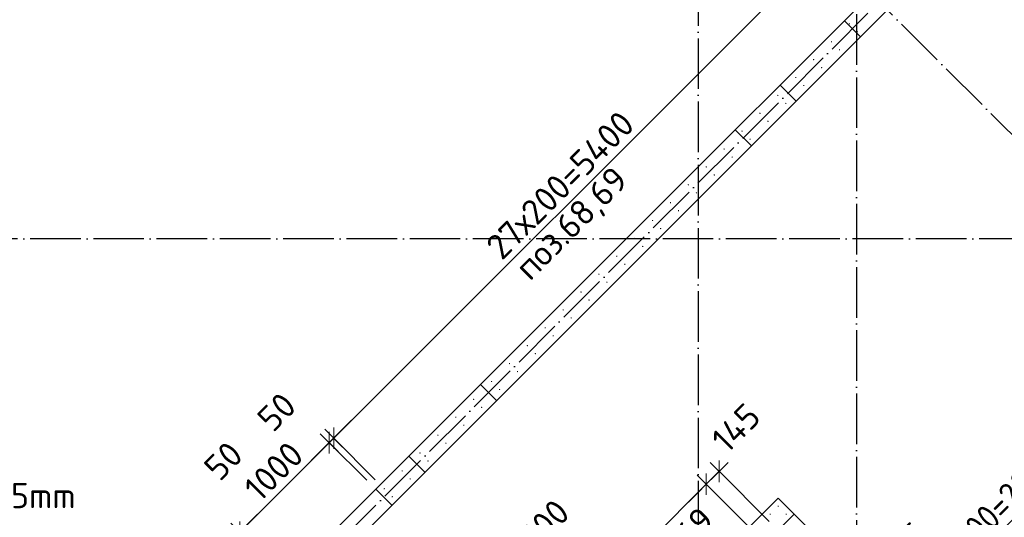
# Model space of a CAD drawing. Header units: millimetres. Extents: x 76517 to 124426, y -73423 to -21861.
# Tile 46 of 114: x 88535 to 96319, y -53704 to -49768. Entities that reach past the tile are written whole.
import ezdxf

# ---------------------------------------------------------------- set-up
doc = ezdxf.new("R2010")
doc.units = ezdxf.units.MM
doc.header["$PDMODE"] = 65
for name, pattern in [('______11', [500, 400, -50, 0, -50]), ('______2', [270, 200, -70]), ('______5', [1100, 800, -100, 100, -100])]:
    doc.linetypes.add(name, pattern=pattern)
for name, color, linetype, lineweight in [('Standard', 7, 'Continuous', 25), ('Арм.стержн. Выпуски', 180, 'Continuous', 35), ('Размерная линия_ общее_1', 7, 'Continuous', 13), ('Стена_ общее', 7, 'Continuous', 35)]:
    doc.layers.add(name, color=color, linetype=linetype, lineweight=lineweight)
doc.layers.add('Осевая линия_ общее', color=7, linetype='______5', lineweight=13, true_color=0xa0a0a0)
doc.styles.add('ISOCPEUR', font='ISOCPEUR')
doc.dimstyles.new('DIMSTYLE_10', dxfattribs={"dimtxt": 200, "dimasz": 200, "dimexe": 0, "dimexo": 0, "dimgap": 100, "dimtad": 2, "dimdec": 0, "dimrnd": 5, "dimzin": 12, "dimdsep": 46, "dimtxsty": 'ISOCPEUR', "dimblk1": 'ALL_ML_STRICH', "dimblk2": 'ALL_ML_STRICH', "dimsah": 1, "dimcen": 0, "dimclrd": 7, "dimclre": 256, "dimclrt": 7, "dimadec": 0, "dimazin": 0, "dimtfac": 1, "dimtdec": 0, "dimtix": 1, "dimtmove": 2, "dimatfit": 3, "dimfxl": 0, "dimtvp": 1.2, "dimtzin": 0, "dimlwd": 0, "dimlwe": -3, "dimarcsym": 0})
doc.dimstyles.new('DIMSTYLE_16', dxfattribs={"dimtxt": 200, "dimasz": 200, "dimexe": 0, "dimexo": 0, "dimgap": 100, "dimtad": 2, "dimdec": 0, "dimrnd": 5, "dimzin": 12, "dimdsep": 46, "dimtxsty": 'ISOCPEUR', "dimblk1": 'ALL_ML_STRICH', "dimblk2": 'ALL_ML_STRICH', "dimsah": 1, "dimcen": 0, "dimclrd": 7, "dimclre": 256, "dimclrt": 7, "dimadec": 0, "dimazin": 0, "dimtfac": 1, "dimtdec": 0, "dimtix": 1, "dimtmove": 2, "dimatfit": 3, "dimfxl": 0, "dimtzin": 0, "dimlwd": 0, "dimlwe": -3, "dimarcsym": 0})

# ---------------------------------------------------------------- blocks, each defined once
blk = doc.blocks.new('СЛОЖНЫЙ_ОБЪЕКТ_0')
at = {"layer": 'Осевая линия_ общее', "color": 253, "linetype": '______11', "lineweight": -3, "true_color": 0xa0a0a0, "transparency": 33554687}
for p, q in [((84349.3, -60608.6), (98753.1, -46204.8)), ((100386.5, -54683), (94623.6, -48920.1))]:
    blk.add_line(p, q, dxfattribs=at)
blk = doc.blocks.new('ALL_ML_STRICH')
at = {"color": 0, "linetype": 'ByBlock', "lineweight": -2}
for p, q in [((0, -0.5), (0, 0.5)), ((-1, 0), (0.5, 0)), ((-0.3, -0.3), (0.3, 0.3))]:
    blk.add_line(p, q, dxfattribs=at)
blk = doc.blocks.new('*D437')
at = {"layer": 'DEFPOINTS', "color": 7, "linetype": 'Continuous', "lineweight": 13, "transparency": 33554687}
for p in [(90239.5, -53855.7), (90642.6, -54188), (90639.4, -54255.6)]:
    blk.add_point(p, dxfattribs=at)
at = {"layer": 'Размерная линия_ общее_1', "color": 7, "linetype": 'Continuous', "lineweight": -2, "transparency": 33554687}
blk.add_line((90239.5, -53855.7), (90274.9, -53820.3), dxfattribs=at)
at = {"layer": 'Размерная линия_ общее_1', "color": 253, "linetype": 'Continuous', "lineweight": -2, "true_color": 0xa0a0a0, "transparency": 33554687}
for p, q in [((90568.7, -54184.9), (90239.5, -53855.7)), ((90571.9, -54117.3), (90274.9, -53820.3))]:
    blk.add_line(p, q, dxfattribs=at)
at = {"layer": 'Размерная линия_ общее_1', "color": 7, "linetype": 'Continuous', "lineweight": 13, "transparency": 33554687, "xscale": 200, "yscale": 200, "zscale": 200}
for p, rotation in [((90274.9, -53820.3), 45.0000000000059), ((90239.5, -53855.7), 225.0000000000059)]:
    blk.add_blockref('ALL_ML_STRICH', p, dxfattribs=dict(at, rotation=rotation))
at = {"layer": 'Размерная линия_ общее_1', "color": 7, "linetype": 'Continuous', "lineweight": 13, "transparency": 33554687, "insert": (90145.5, -53257.1), "char_height": 200, "width": 400, "attachment_point": 5, "rotation": 45, "style": 'ISOCPEUR'}
blk.add_mtext('\\A1;{50}', dxfattribs=at)
blk = doc.blocks.new('*D438')
at = {"layer": 'DEFPOINTS', "color": 7, "linetype": 'Continuous', "lineweight": 13, "transparency": 33554687}
for p in [(91349.7, -53480.9), (90274.9, -53820.3), (90642.6, -54188)]:
    blk.add_point(p, dxfattribs=at)
at = {"layer": 'Размерная линия_ общее_1', "color": 7, "linetype": 'Continuous', "lineweight": -2, "transparency": 33554687}
blk.add_line((90274.9, -53820.3), (90982, -53113.2), dxfattribs=at)
at = {"layer": 'Размерная линия_ общее_1', "color": 253, "linetype": 'Continuous', "lineweight": -2, "true_color": 0xa0a0a0, "transparency": 33554687}
for p, q in [((91279, -53410.2), (90982, -53113.2)), ((90571.9, -54117.3), (90274.9, -53820.3))]:
    blk.add_line(p, q, dxfattribs=at)
at = {"layer": 'Размерная линия_ общее_1', "color": 7, "linetype": 'Continuous', "lineweight": 13, "transparency": 33554687, "xscale": 200, "yscale": 200, "zscale": 200}
for p, rotation in [((90982, -53113.2), 45.0000000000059), ((90274.9, -53820.3), 225.0000000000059)]:
    blk.add_blockref('ALL_ML_STRICH', p, dxfattribs=dict(at, rotation=rotation))
at = {"layer": 'Размерная линия_ общее_1', "color": 7, "linetype": 'Continuous', "lineweight": 13, "transparency": 33554687, "insert": (90543.6, -53339.5), "char_height": 200, "width": 800, "attachment_point": 5, "rotation": 45, "style": 'ISOCPEUR'}
blk.add_mtext('\\A1;{1000}', dxfattribs=at)
blk = doc.blocks.new('*D439')
at = {"layer": 'DEFPOINTS', "color": 7, "linetype": 'Continuous', "lineweight": 13, "transparency": 33554687}
for p in [(90982, -53113.2), (91349.7, -53480.9), (91417.2, -53477.8)]:
    blk.add_point(p, dxfattribs=at)
at = {"layer": 'Размерная линия_ общее_1', "color": 7, "linetype": 'Continuous', "lineweight": -2, "transparency": 33554687}
blk.add_line((90982, -53113.2), (91017.4, -53077.9), dxfattribs=at)
at = {"layer": 'Размерная линия_ общее_1', "color": 253, "linetype": 'Continuous', "lineweight": -2, "true_color": 0xa0a0a0, "transparency": 33554687}
for p, q in [((91346.5, -53407), (91017.4, -53077.9)), ((91279, -53410.2), (90982, -53113.2))]:
    blk.add_line(p, q, dxfattribs=at)
at = {"layer": 'Размерная линия_ общее_1', "color": 7, "linetype": 'Continuous', "lineweight": 13, "transparency": 33554687, "xscale": 200, "yscale": 200, "zscale": 200}
for p, rotation in [((90982, -53113.2), 225.0000000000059), ((91017.4, -53077.9), 45.0000000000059)]:
    blk.add_blockref('ALL_ML_STRICH', p, dxfattribs=dict(at, rotation=rotation))
at = {"layer": 'Размерная линия_ общее_1', "color": 7, "linetype": 'Continuous', "lineweight": 13, "transparency": 33554687, "insert": (90566.9, -52869.6), "char_height": 200, "width": 400, "attachment_point": 5, "rotation": 45, "style": 'ISOCPEUR'}
blk.add_mtext('\\A1;{50}', dxfattribs=at)
blk = doc.blocks.new('*D440')
at = {"layer": 'DEFPOINTS', "color": 7, "linetype": 'Continuous', "lineweight": 13, "transparency": 33554687}
for p in [(95235.6, -49659.4), (91017.4, -53077.9), (91417.2, -53477.8)]:
    blk.add_point(p, dxfattribs=at)
at = {"layer": 'Размерная линия_ общее_1', "color": 7, "linetype": 'Continuous', "lineweight": -2, "transparency": 33554687}
blk.add_line((91017.4, -53077.9), (94835.7, -49259.5), dxfattribs=at)
at = {"layer": 'Размерная линия_ общее_1', "color": 253, "linetype": 'Continuous', "lineweight": -2, "true_color": 0xa0a0a0, "transparency": 33554687}
for p, q in [((95164.9, -49588.7), (94835.7, -49259.5)), ((91346.5, -53407), (91017.4, -53077.9))]:
    blk.add_line(p, q, dxfattribs=at)
at = {"layer": 'Размерная линия_ общее_1', "color": 7, "linetype": 'Continuous', "lineweight": 13, "transparency": 33554687, "xscale": 200, "yscale": 200, "zscale": 200}
for p, rotation in [((94835.7, -49259.5), 45.0000000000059), ((91017.4, -53077.9), 225.0000000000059)]:
    blk.add_blockref('ALL_ML_STRICH', p, dxfattribs=dict(at, rotation=rotation))
at = {"layer": 'Размерная линия_ общее_1', "color": 7, "linetype": 'Continuous', "lineweight": 13, "transparency": 33554687, "insert": (92205.3, -51536.4), "char_height": 200, "width": 10, "attachment_point": 1, "rotation": 45, "line_spacing_factor": 0.60241, "style": 'ISOCPEUR'}
blk.add_mtext('27х200=5400', dxfattribs=at)
blk = doc.blocks.new('*D604')
at = {"layer": 'DEFPOINTS', "color": 7, "linetype": 'Continuous', "lineweight": 13, "transparency": 33554687}
for p in [(94065, -53339.5), (94531.7, -53806.2), (94404.6, -53884.1)]:
    blk.add_point(p, dxfattribs=at)
at = {"layer": 'Размерная линия_ общее_1', "color": 7, "linetype": 'Continuous', "lineweight": -2, "transparency": 33554687}
blk.add_line((94065, -53339.5), (93962.5, -53442), dxfattribs=at)
at = {"layer": 'Размерная линия_ общее_1', "color": 253, "linetype": 'Continuous', "lineweight": -2, "true_color": 0xa0a0a0, "transparency": 33554687}
for p, q in [((94461, -53735.5), (94065, -53339.5)), ((94333.9, -53813.4), (93962.5, -53442))]:
    blk.add_line(p, q, dxfattribs=at)
at = {"layer": 'Размерная линия_ общее_1', "color": 7, "linetype": 'Continuous', "lineweight": 13, "transparency": 33554687, "xscale": 200, "yscale": 200, "zscale": 200}
for p, rotation in [((93962.5, -53442), 224.9999999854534), ((94065, -53339.5), 44.99999998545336)]:
    blk.add_blockref('ALL_ML_STRICH', p, dxfattribs=dict(at, rotation=rotation))
at = {"layer": 'Размерная линия_ общее_1', "color": 7, "linetype": 'Continuous', "lineweight": 13, "transparency": 33554687, "insert": (94197.5, -52995.8), "char_height": 200, "width": 600, "attachment_point": 5, "rotation": 45, "style": 'ISOCPEUR'}
blk.add_mtext('\\A1;{145}', dxfattribs=at)
blk = doc.blocks.new('*D605')
at = {"layer": 'DEFPOINTS', "color": 7, "linetype": 'Continuous', "lineweight": 13, "transparency": 33554687}
for p in [(93962.5, -53442), (94404.6, -53884.1), (93414.7, -54874.1)]:
    blk.add_point(p, dxfattribs=at)
at = {"layer": 'Размерная линия_ общее_1', "color": 7, "linetype": 'Continuous', "lineweight": -2, "transparency": 33554687}
blk.add_line((93962.5, -53442), (92972.5, -54432), dxfattribs=at)
at = {"layer": 'Размерная линия_ общее_1', "color": 253, "linetype": 'Continuous', "lineweight": -2, "true_color": 0xa0a0a0, "transparency": 33554687}
for p, q in [((94333.9, -53813.4), (93962.5, -53442)), ((93343.9, -54803.4), (92972.5, -54432))]:
    blk.add_line(p, q, dxfattribs=at)
at = {"layer": 'Размерная линия_ общее_1', "color": 7, "linetype": 'Continuous', "lineweight": 13, "transparency": 33554687, "xscale": 200, "yscale": 200, "zscale": 200}
for p, rotation in [((93962.5, -53442), 44.99999998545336), ((92972.5, -54432), 224.9999999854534)]:
    blk.add_blockref('ALL_ML_STRICH', p, dxfattribs=dict(at, rotation=rotation))
at = {"layer": 'Размерная линия_ общее_1', "color": 7, "linetype": 'Continuous', "lineweight": 13, "transparency": 33554687, "insert": (93333.2, -54283.5), "char_height": 200, "width": 10, "attachment_point": 1, "rotation": 225, "line_spacing_factor": 0.60241, "style": 'ISOCPEUR'}
blk.add_mtext('7х200', dxfattribs=at)
blk = doc.blocks.new('*D606')
at = {"layer": 'DEFPOINTS', "color": 7, "linetype": 'Continuous', "lineweight": 13, "transparency": 33554687}
for p in [(92972.5, -54432), (93414.7, -54874.1), (93343.9, -54944.8)]:
    blk.add_point(p, dxfattribs=at)
at = {"layer": 'Размерная линия_ общее_1', "color": 7, "linetype": 'Continuous', "lineweight": -2, "transparency": 33554687}
blk.add_line((92972.5, -54432), (92901.8, -54502.7), dxfattribs=at)
at = {"layer": 'Размерная линия_ общее_1', "color": 253, "linetype": 'Continuous', "lineweight": -2, "true_color": 0xa0a0a0, "transparency": 33554687}
for p, q in [((93343.9, -54803.4), (92972.5, -54432)), ((93273.2, -54874.1), (92901.8, -54502.7))]:
    blk.add_line(p, q, dxfattribs=at)
at = {"layer": 'Размерная линия_ общее_1', "color": 7, "linetype": 'Continuous', "lineweight": 13, "transparency": 33554687, "xscale": 200, "yscale": 200, "zscale": 200}
for p, rotation in [((92972.5, -54432), 44.99999998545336), ((92901.8, -54502.7), 224.9999999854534)]:
    blk.add_blockref('ALL_ML_STRICH', p, dxfattribs=dict(at, rotation=rotation))
at = {"layer": 'Размерная линия_ общее_1', "color": 7, "linetype": 'Continuous', "lineweight": 13, "transparency": 33554687, "insert": (92695.9, -53746.9), "char_height": 200, "width": 600, "attachment_point": 5, "rotation": 45, "style": 'ISOCPEUR'}
blk.add_mtext('\\A1;{100}', dxfattribs=at)
blk = doc.blocks.new('*D624')
at = {"layer": 'DEFPOINTS', "color": 7, "linetype": 'Continuous', "lineweight": 13, "transparency": 33554687}
for p in [(95510.9, -54594.5), (95546.4, -54630), (96007.5, -54868.9)]:
    blk.add_point(p, dxfattribs=at)
at = {"layer": 'Размерная линия_ общее_1', "color": 7, "linetype": 'Continuous', "lineweight": -2, "transparency": 33554687}
blk.add_line((95510.9, -54594.5), (95622, -54483.4), dxfattribs=at)
at = {"layer": 'Размерная линия_ общее_1', "color": 253, "linetype": 'Continuous', "lineweight": -2, "true_color": 0xa0a0a0, "transparency": 33554687}
for p, q in [((95936.8, -54798.2), (95622, -54483.4)), ((95546.4, -54630), (95510.9, -54594.5))]:
    blk.add_line(p, q, dxfattribs=at)
at = {"layer": 'Размерная линия_ общее_1', "color": 7, "linetype": 'Continuous', "lineweight": 13, "transparency": 33554687, "xscale": 200, "yscale": 200, "zscale": 200}
for p, rotation in [((95510.9, -54594.5), 224.999999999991), ((95622, -54483.4), 44.99999999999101)]:
    blk.add_blockref('ALL_ML_STRICH', p, dxfattribs=dict(at, rotation=rotation))
at = {"layer": 'Размерная линия_ общее_1', "color": 7, "linetype": 'Continuous', "lineweight": 13, "transparency": 33554687, "insert": (95516.2, -53934.1), "char_height": 200, "width": 600, "attachment_point": 5, "rotation": 45, "style": 'ISOCPEUR'}
blk.add_mtext('\\A1;{155}', dxfattribs=at)
blk = doc.blocks.new('*D625')
at = {"layer": 'DEFPOINTS', "color": 7, "linetype": 'Continuous', "lineweight": 13, "transparency": 33554687}
for p in [(97421.7, -53454.7), (95622, -54483.4), (96007.5, -54868.9)]:
    blk.add_point(p, dxfattribs=at)
at = {"layer": 'Размерная линия_ общее_1', "color": 7, "linetype": 'Continuous', "lineweight": -2, "transparency": 33554687}
blk.add_line((95622, -54483.4), (97036.2, -53069.2), dxfattribs=at)
at = {"layer": 'Размерная линия_ общее_1', "color": 253, "linetype": 'Continuous', "lineweight": -2, "true_color": 0xa0a0a0, "transparency": 33554687}
for p, q in [((97351, -53384), (97036.2, -53069.2)), ((95936.8, -54798.2), (95622, -54483.4))]:
    blk.add_line(p, q, dxfattribs=at)
at = {"layer": 'Размерная линия_ общее_1', "color": 7, "linetype": 'Continuous', "lineweight": 13, "transparency": 33554687, "xscale": 200, "yscale": 200, "zscale": 200}
for p, rotation in [((97036.2, -53069.2), 44.99999999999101), ((95622, -54483.4), 224.999999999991)]:
    blk.add_blockref('ALL_ML_STRICH', p, dxfattribs=dict(at, rotation=rotation))
at = {"layer": 'Размерная линия_ общее_1', "color": 7, "linetype": 'Continuous', "lineweight": 13, "transparency": 33554687, "insert": (95676.6, -54075.2), "char_height": 200, "width": 10, "attachment_point": 1, "rotation": 45, "line_spacing_factor": 0.60241, "style": 'ISOCPEUR'}
blk.add_mtext('\\W0.91;10х200=2000', dxfattribs=at)

msp = doc.modelspace()

# ---------------------------------------------------------------- hatches: boundary and pattern name
at = {"layer": 'Арм.стержн. Выпуски', "linetype": 'Continuous', "lineweight": 35, "transparency": 33554687}
for points in [[(95099.2, -49800.8), (95098.8, -49798.9), (95097.7, -49797.3), (95096.1, -49796.2), (95094.2, -49795.8), (95092.3, -49796.2), (95090.7, -49797.3), (95089.6, -49798.9), (95089.2, -49800.8), (95089.6, -49802.7), (95090.7, -49804.3), (95092.3, -49805.4), (95094.2, -49805.8), (95096.1, -49805.4), (95097.7, -49804.3), (95098.8, -49802.7)], [(95162.5, -49864.1), (95162.1, -49862.2), (95161, -49860.6), (95159.4, -49859.5), (95157.5, -49859.1), (95155.6, -49859.5), (95154, -49860.6), (95152.9, -49862.2), (95152.5, -49864.1), (95152.9, -49866), (95154, -49867.6), (95155.6, -49868.7), (95157.5, -49869.1), (95159.4, -49868.7), (95161, -49867.6), (95162.1, -49866)], [(94957.8, -49942.2), (94957.4, -49940.3), (94956.3, -49938.7), (94954.7, -49937.6), (94952.8, -49937.2), (94950.9, -49937.6), (94949.2, -49938.7), (94948.1, -49940.3), (94947.8, -49942.2), (94948.1, -49944.1), (94949.2, -49945.8), (94950.9, -49946.8), (94952.8, -49947.2), (94954.7, -49946.8), (94956.3, -49945.8), (94957.4, -49944.1)], [(95021.1, -50005.5), (95020.7, -50003.6), (95019.6, -50002), (95018, -50000.9), (95016.1, -50000.5), (95014.2, -50000.9), (95012.5, -50002), (95011.5, -50003.6), (95011.1, -50005.5), (95011.5, -50007.4), (95012.5, -50009.1), (95014.2, -50010.1), (95016.1, -50010.5), (95018, -50010.1), (95019.6, -50009.1), (95020.7, -50007.4)], [(94816.3, -50083.6), (94816, -50081.7), (94814.9, -50080.1), (94813.3, -50079), (94811.3, -50078.6), (94809.4, -50079), (94807.8, -50080.1), (94806.7, -50081.7), (94806.3, -50083.6), (94806.7, -50085.6), (94807.8, -50087.2), (94809.4, -50088.3), (94811.3, -50088.6), (94813.3, -50088.3), (94814.9, -50087.2), (94816, -50085.6)], [(94879.7, -50146.9), (94879.3, -50145), (94878.2, -50143.4), (94876.6, -50142.3), (94874.7, -50141.9), (94872.7, -50142.3), (94871.1, -50143.4), (94870, -50145), (94869.7, -50146.9), (94870, -50148.9), (94871.1, -50150.5), (94872.7, -50151.6), (94874.7, -50151.9), (94876.6, -50151.6), (94878.2, -50150.5), (94879.3, -50148.9)], [(94674.9, -50225.1), (94674.5, -50223.1), (94673.5, -50221.5), (94671.8, -50220.4), (94669.9, -50220.1), (94668, -50220.4), (94666.4, -50221.5), (94665.3, -50223.1), (94664.9, -50225.1), (94665.3, -50227), (94666.4, -50228.6), (94668, -50229.7), (94669.9, -50230.1), (94671.8, -50229.7), (94673.5, -50228.6), (94674.5, -50227)], [(94738.2, -50288.4), (94737.9, -50286.5), (94736.8, -50284.8), (94735.1, -50283.7), (94733.2, -50283.4), (94731.3, -50283.7), (94729.7, -50284.8), (94728.6, -50286.5), (94728.2, -50288.4), (94728.6, -50290.3), (94729.7, -50291.9), (94731.3, -50293), (94733.2, -50293.4), (94735.1, -50293), (94736.8, -50291.9), (94737.9, -50290.3)], [(94533.5, -50366.5), (94533.1, -50364.6), (94532, -50362.9), (94530.4, -50361.9), (94528.5, -50361.5), (94526.6, -50361.9), (94525, -50362.9), (94523.9, -50364.6), (94523.5, -50366.5), (94523.9, -50368.4), (94525, -50370), (94526.6, -50371.1), (94528.5, -50371.5), (94530.4, -50371.1), (94532, -50370), (94533.1, -50368.4)], [(94596.8, -50429.8), (94596.4, -50427.9), (94595.3, -50426.3), (94593.7, -50425.2), (94591.8, -50424.8), (94589.9, -50425.2), (94588.3, -50426.3), (94587.2, -50427.9), (94586.8, -50429.8), (94587.2, -50431.7), (94588.3, -50433.3), (94589.9, -50434.4), (94591.8, -50434.8), (94593.7, -50434.4), (94595.3, -50433.3), (94596.4, -50431.7)], [(94392.1, -50507.9), (94391.7, -50506), (94390.6, -50504.4), (94389, -50503.3), (94387.1, -50502.9), (94385.2, -50503.3), (94383.5, -50504.4), (94382.5, -50506), (94382.1, -50507.9), (94382.5, -50509.8), (94383.5, -50511.4), (94385.2, -50512.5), (94387.1, -50512.9), (94389, -50512.5), (94390.6, -50511.4), (94391.7, -50509.8)], [(94455.4, -50571.2), (94455, -50569.3), (94453.9, -50567.7), (94452.3, -50566.6), (94450.4, -50566.2), (94448.5, -50566.6), (94446.9, -50567.7), (94445.8, -50569.3), (94445.4, -50571.2), (94445.8, -50573.1), (94446.9, -50574.7), (94448.5, -50575.8), (94450.4, -50576.2), (94452.3, -50575.8), (94453.9, -50574.7), (94455, -50573.1)], [(94250.7, -50649.3), (94250.3, -50647.4), (94249.2, -50645.8), (94247.6, -50644.7), (94245.7, -50644.3), (94243.7, -50644.7), (94242.1, -50645.8), (94241, -50647.4), (94240.7, -50649.3), (94241, -50651.2), (94242.1, -50652.9), (94243.7, -50653.9), (94245.7, -50654.3), (94247.6, -50653.9), (94249.2, -50652.9), (94250.3, -50651.2)], [(94314, -50712.6), (94313.6, -50710.7), (94312.5, -50709.1), (94310.9, -50708), (94309, -50707.6), (94307.1, -50708), (94305.4, -50709.1), (94304.3, -50710.7), (94304, -50712.6), (94304.3, -50714.5), (94305.4, -50716.2), (94307.1, -50717.3), (94309, -50717.6), (94310.9, -50717.3), (94312.5, -50716.2), (94313.6, -50714.5)], [(94109.2, -50790.7), (94108.9, -50788.8), (94107.8, -50787.2), (94106.2, -50786.1), (94104.2, -50785.7), (94102.3, -50786.1), (94100.7, -50787.2), (94099.6, -50788.8), (94099.2, -50790.7), (94099.6, -50792.7), (94100.7, -50794.3), (94102.3, -50795.4), (94104.2, -50795.7), (94106.2, -50795.4), (94107.8, -50794.3), (94108.9, -50792.7)], [(94172.5, -50854.1), (94172.2, -50852.1), (94171.1, -50850.5), (94169.5, -50849.4), (94167.5, -50849.1), (94165.6, -50849.4), (94164, -50850.5), (94162.9, -50852.1), (94162.5, -50854.1), (94162.9, -50856), (94164, -50857.6), (94165.6, -50858.7), (94167.5, -50859.1), (94169.5, -50858.7), (94171.1, -50857.6), (94172.2, -50856)], [(93967.8, -50932.2), (93967.4, -50930.3), (93966.4, -50928.6), (93964.7, -50927.5), (93962.8, -50927.2), (93960.9, -50927.5), (93959.3, -50928.6), (93958.2, -50930.3), (93957.8, -50932.2), (93958.2, -50934.1), (93959.3, -50935.7), (93960.9, -50936.8), (93962.8, -50937.2), (93964.7, -50936.8), (93966.4, -50935.7), (93967.4, -50934.1)], [(94031.1, -50995.5), (94030.7, -50993.6), (94029.7, -50991.9), (94028, -50990.9), (94026.1, -50990.5), (94024.2, -50990.9), (94022.6, -50991.9), (94021.5, -50993.6), (94021.1, -50995.5), (94021.5, -50997.4), (94022.6, -50999), (94024.2, -51000.1), (94026.1, -51000.5), (94028, -51000.1), (94029.7, -50999), (94030.7, -50997.4)], [(93826.4, -51073.6), (93826, -51071.7), (93824.9, -51070.1), (93823.3, -51069), (93821.4, -51068.6), (93819.5, -51069), (93817.9, -51070.1), (93816.8, -51071.7), (93816.4, -51073.6), (93816.8, -51075.5), (93817.9, -51077.1), (93819.5, -51078.2), (93821.4, -51078.6), (93823.3, -51078.2), (93824.9, -51077.1), (93826, -51075.5)], [(93889.7, -51136.9), (93889.3, -51135), (93888.2, -51133.4), (93886.6, -51132.3), (93884.7, -51131.9), (93882.8, -51132.3), (93881.2, -51133.4), (93880.1, -51135), (93879.7, -51136.9), (93880.1, -51138.8), (93881.2, -51140.4), (93882.8, -51141.5), (93884.7, -51141.9), (93886.6, -51141.5), (93888.2, -51140.4), (93889.3, -51138.8)], [(93685, -51215), (93684.6, -51213.1), (93683.5, -51211.5), (93681.9, -51210.4), (93680, -51210), (93678.1, -51210.4), (93676.4, -51211.5), (93675.4, -51213.1), (93675, -51215), (93675.4, -51216.9), (93676.4, -51218.5), (93678.1, -51219.6), (93680, -51220), (93681.9, -51219.6), (93683.5, -51218.5), (93684.6, -51216.9)], [(93748.3, -51278.3), (93747.9, -51276.4), (93746.8, -51274.8), (93745.2, -51273.7), (93743.3, -51273.3), (93741.4, -51273.7), (93739.7, -51274.8), (93738.7, -51276.4), (93738.3, -51278.3), (93738.7, -51280.2), (93739.7, -51281.9), (93741.4, -51282.9), (93743.3, -51283.3), (93745.2, -51282.9), (93746.8, -51281.9), (93747.9, -51280.2)], [(93543.6, -51356.4), (93543.2, -51354.5), (93542.1, -51352.9), (93540.5, -51351.8), (93538.6, -51351.4), (93536.6, -51351.8), (93535, -51352.9), (93533.9, -51354.5), (93533.6, -51356.4), (93533.9, -51358.3), (93535, -51360), (93536.6, -51361), (93538.6, -51361.4), (93540.5, -51361), (93542.1, -51360), (93543.2, -51358.3)], [(93606.9, -51419.7), (93606.5, -51417.8), (93605.4, -51416.2), (93603.8, -51415.1), (93601.9, -51414.7), (93599.9, -51415.1), (93598.3, -51416.2), (93597.2, -51417.8), (93596.9, -51419.7), (93597.2, -51421.7), (93598.3, -51423.3), (93599.9, -51424.4), (93601.9, -51424.7), (93603.8, -51424.4), (93605.4, -51423.3), (93606.5, -51421.7)], [(93402.1, -51497.9), (93401.8, -51495.9), (93400.7, -51494.3), (93399, -51493.2), (93397.1, -51492.9), (93395.2, -51493.2), (93393.6, -51494.3), (93392.5, -51495.9), (93392.1, -51497.9), (93392.5, -51499.8), (93393.6, -51501.4), (93395.2, -51502.5), (93397.1, -51502.9), (93399, -51502.5), (93400.7, -51501.4), (93401.8, -51499.8)], [(93465.4, -51561.2), (93465.1, -51559.2), (93464, -51557.6), (93462.4, -51556.5), (93460.4, -51556.2), (93458.5, -51556.5), (93456.9, -51557.6), (93455.8, -51559.2), (93455.4, -51561.2), (93455.8, -51563.1), (93456.9, -51564.7), (93458.5, -51565.8), (93460.4, -51566.2), (93462.4, -51565.8), (93464, -51564.7), (93465.1, -51563.1)], [(93260.7, -51639.3), (93260.3, -51637.4), (93259.2, -51635.7), (93257.6, -51634.7), (93255.7, -51634.3), (93253.8, -51634.7), (93252.2, -51635.7), (93251.1, -51637.4), (93250.7, -51639.3), (93251.1, -51641.2), (93252.2, -51642.8), (93253.8, -51643.9), (93255.7, -51644.3), (93257.6, -51643.9), (93259.2, -51642.8), (93260.3, -51641.2)], [(93324, -51702.6), (93323.6, -51700.7), (93322.6, -51699), (93320.9, -51698), (93319, -51697.6), (93317.1, -51698), (93315.5, -51699), (93314.4, -51700.7), (93314, -51702.6), (93314.4, -51704.5), (93315.5, -51706.1), (93317.1, -51707.2), (93319, -51707.6), (93320.9, -51707.2), (93322.6, -51706.1), (93323.6, -51704.5)], [(93119.3, -51780.7), (93118.9, -51778.8), (93117.8, -51777.2), (93116.2, -51776.1), (93114.3, -51775.7), (93112.4, -51776.1), (93110.8, -51777.2), (93109.7, -51778.8), (93109.3, -51780.7), (93109.7, -51782.6), (93110.8, -51784.2), (93112.4, -51785.3), (93114.3, -51785.7), (93116.2, -51785.3), (93117.8, -51784.2), (93118.9, -51782.6)], [(93182.6, -51844), (93182.2, -51842.1), (93181.1, -51840.5), (93179.5, -51839.4), (93177.6, -51839), (93175.7, -51839.4), (93174.1, -51840.5), (93173, -51842.1), (93172.6, -51844), (93173, -51845.9), (93174.1, -51847.5), (93175.7, -51848.6), (93177.6, -51849), (93179.5, -51848.6), (93181.1, -51847.5), (93182.2, -51845.9)], [(92977.9, -51922.1), (92977.5, -51920.2), (92976.4, -51918.6), (92974.8, -51917.5), (92972.9, -51917.1), (92971, -51917.5), (92969.3, -51918.6), (92968.2, -51920.2), (92967.9, -51922.1), (92968.2, -51924), (92969.3, -51925.7), (92971, -51926.7), (92972.9, -51927.1), (92974.8, -51926.7), (92976.4, -51925.7), (92977.5, -51924)], [(93041.2, -51985.4), (93040.8, -51983.5), (93039.7, -51981.9), (93038.1, -51980.8), (93036.2, -51980.4), (93034.3, -51980.8), (93032.6, -51981.9), (93031.6, -51983.5), (93031.2, -51985.4), (93031.6, -51987.3), (93032.6, -51989), (93034.3, -51990), (93036.2, -51990.4), (93038.1, -51990), (93039.7, -51989), (93040.8, -51987.3)], [(92836.4, -52063.5), (92836.1, -52061.6), (92835, -52060), (92833.4, -52058.9), (92831.4, -52058.5), (92829.5, -52058.9), (92827.9, -52060), (92826.8, -52061.6), (92826.4, -52063.5), (92826.8, -52065.5), (92827.9, -52067.1), (92829.5, -52068.2), (92831.4, -52068.5), (92833.4, -52068.2), (92835, -52067.1), (92836.1, -52065.5)], [(92899.8, -52126.8), (92899.4, -52124.9), (92898.3, -52123.3), (92896.7, -52122.2), (92894.8, -52121.8), (92892.8, -52122.2), (92891.2, -52123.3), (92890.1, -52124.9), (92889.8, -52126.8), (92890.1, -52128.8), (92891.2, -52130.4), (92892.8, -52131.5), (92894.8, -52131.8), (92896.7, -52131.5), (92898.3, -52130.4), (92899.4, -52128.8)], [(92695, -52205), (92694.6, -52203), (92693.6, -52201.4), (92691.9, -52200.3), (92690, -52200), (92688.1, -52200.3), (92686.5, -52201.4), (92685.4, -52203), (92685, -52205), (92685.4, -52206.9), (92686.5, -52208.5), (92688.1, -52209.6), (92690, -52210), (92691.9, -52209.6), (92693.6, -52208.5), (92694.6, -52206.9)], [(92758.3, -52268.3), (92758, -52266.4), (92756.9, -52264.7), (92755.2, -52263.6), (92753.3, -52263.3), (92751.4, -52263.6), (92749.8, -52264.7), (92748.7, -52266.4), (92748.3, -52268.3), (92748.7, -52270.2), (92749.8, -52271.8), (92751.4, -52272.9), (92753.3, -52273.3), (92755.2, -52272.9), (92756.9, -52271.8), (92758, -52270.2)], [(92553.6, -52346.4), (92553.2, -52344.5), (92552.1, -52342.8), (92550.5, -52341.8), (92548.6, -52341.4), (92546.7, -52341.8), (92545.1, -52342.8), (92544, -52344.5), (92543.6, -52346.4), (92544, -52348.3), (92545.1, -52349.9), (92546.7, -52351), (92548.6, -52351.4), (92550.5, -52351), (92552.1, -52349.9), (92553.2, -52348.3)], [(92616.9, -52409.7), (92616.5, -52407.8), (92615.4, -52406.2), (92613.8, -52405.1), (92611.9, -52404.7), (92610, -52405.1), (92608.4, -52406.2), (92607.3, -52407.8), (92606.9, -52409.7), (92607.3, -52411.6), (92608.4, -52413.2), (92610, -52414.3), (92611.9, -52414.7), (92613.8, -52414.3), (92615.4, -52413.2), (92616.5, -52411.6)], [(92412.2, -52487.8), (92411.8, -52485.9), (92410.7, -52484.3), (92409.1, -52483.2), (92407.2, -52482.8), (92405.3, -52483.2), (92403.6, -52484.3), (92402.6, -52485.9), (92402.2, -52487.8), (92402.6, -52489.7), (92403.6, -52491.3), (92405.3, -52492.4), (92407.2, -52492.8), (92409.1, -52492.4), (92410.7, -52491.3), (92411.8, -52489.7)], [(92475.5, -52551.1), (92475.1, -52549.2), (92474, -52547.6), (92472.4, -52546.5), (92470.5, -52546.1), (92468.6, -52546.5), (92467, -52547.6), (92465.9, -52549.2), (92465.5, -52551.1), (92465.9, -52553), (92467, -52554.6), (92468.6, -52555.7), (92470.5, -52556.1), (92472.4, -52555.7), (92474, -52554.6), (92475.1, -52553)], [(92270.8, -52629.2), (92270.4, -52627.3), (92269.3, -52625.7), (92267.7, -52624.6), (92265.8, -52624.2), (92263.8, -52624.6), (92262.2, -52625.7), (92261.1, -52627.3), (92260.8, -52629.2), (92261.1, -52631.1), (92262.2, -52632.8), (92263.8, -52633.8), (92265.8, -52634.2), (92267.7, -52633.8), (92269.3, -52632.8), (92270.4, -52631.1)], [(92334.1, -52692.5), (92333.7, -52690.6), (92332.6, -52689), (92331, -52687.9), (92329.1, -52687.5), (92327.2, -52687.9), (92325.5, -52689), (92324.4, -52690.6), (92324.1, -52692.5), (92324.4, -52694.4), (92325.5, -52696.1), (92327.2, -52697.1), (92329.1, -52697.5), (92331, -52697.1), (92332.6, -52696.1), (92333.7, -52694.4)], [(92129.3, -52770.6), (92129, -52768.7), (92127.9, -52767.1), (92126.3, -52766), (92124.3, -52765.6), (92122.4, -52766), (92120.8, -52767.1), (92119.7, -52768.7), (92119.3, -52770.6), (92119.7, -52772.6), (92120.8, -52774.2), (92122.4, -52775.3), (92124.3, -52775.6), (92126.3, -52775.3), (92127.9, -52774.2), (92129, -52772.6)], [(92192.6, -52834), (92192.3, -52832), (92191.2, -52830.4), (92189.6, -52829.3), (92187.6, -52829), (92185.7, -52829.3), (92184.1, -52830.4), (92183, -52832), (92182.6, -52834), (92183, -52835.9), (92184.1, -52837.5), (92185.7, -52838.6), (92187.6, -52839), (92189.6, -52838.6), (92191.2, -52837.5), (92192.3, -52835.9)], [(91987.9, -52912.1), (91987.5, -52910.2), (91986.5, -52908.5), (91984.8, -52907.4), (91982.9, -52907.1), (91981, -52907.4), (91979.4, -52908.5), (91978.3, -52910.2), (91977.9, -52912.1), (91978.3, -52914), (91979.4, -52915.6), (91981, -52916.7), (91982.9, -52917.1), (91984.8, -52916.7), (91986.5, -52915.6), (91987.5, -52914)], [(92051.2, -52975.4), (92050.8, -52973.5), (92049.8, -52971.8), (92048.1, -52970.8), (92046.2, -52970.4), (92044.3, -52970.8), (92042.7, -52971.8), (92041.6, -52973.5), (92041.2, -52975.4), (92041.6, -52977.3), (92042.7, -52978.9), (92044.3, -52980), (92046.2, -52980.4), (92048.1, -52980), (92049.8, -52978.9), (92050.8, -52977.3)], [(91846.5, -53053.5), (91846.1, -53051.6), (91845, -53050), (91843.4, -53048.9), (91841.5, -53048.5), (91839.6, -53048.9), (91838, -53050), (91836.9, -53051.6), (91836.5, -53053.5), (91836.9, -53055.4), (91838, -53057), (91839.6, -53058.1), (91841.5, -53058.5), (91843.4, -53058.1), (91845, -53057), (91846.1, -53055.4)], [(91909.8, -53116.8), (91909.4, -53114.9), (91908.3, -53113.3), (91906.7, -53112.2), (91904.8, -53111.8), (91902.9, -53112.2), (91901.3, -53113.3), (91900.2, -53114.9), (91899.8, -53116.8), (91900.2, -53118.7), (91901.3, -53120.3), (91902.9, -53121.4), (91904.8, -53121.8), (91906.7, -53121.4), (91908.3, -53120.3), (91909.4, -53118.7)], [(91705.1, -53194.9), (91704.7, -53193), (91703.6, -53191.4), (91702, -53190.3), (91700.1, -53189.9), (91698.2, -53190.3), (91696.5, -53191.4), (91695.5, -53193), (91695.1, -53194.9), (91695.5, -53196.8), (91696.5, -53198.4), (91698.2, -53199.5), (91700.1, -53199.9), (91702, -53199.5), (91703.6, -53198.4), (91704.7, -53196.8)], [(91768.4, -53258.2), (91768, -53256.3), (91766.9, -53254.7), (91765.3, -53253.6), (91763.4, -53253.2), (91761.5, -53253.6), (91759.8, -53254.7), (91758.8, -53256.3), (91758.4, -53258.2), (91758.8, -53260.1), (91759.8, -53261.8), (91761.5, -53262.8), (91763.4, -53263.2), (91765.3, -53262.8), (91766.9, -53261.8), (91768, -53260.1)], [(91563.7, -53336.3), (91563.3, -53334.4), (91562.2, -53332.8), (91560.6, -53331.7), (91558.7, -53331.3), (91556.7, -53331.7), (91555.1, -53332.8), (91554, -53334.4), (91553.7, -53336.3), (91554, -53338.2), (91555.1, -53339.9), (91556.7, -53340.9), (91558.7, -53341.3), (91560.6, -53340.9), (91562.2, -53339.9), (91563.3, -53338.2)], [(91627, -53399.6), (91626.6, -53397.7), (91625.5, -53396.1), (91623.9, -53395), (91622, -53394.6), (91620, -53395), (91618.4, -53396.1), (91617.3, -53397.7), (91617, -53399.6), (91617.3, -53401.6), (91618.4, -53403.2), (91620, -53404.3), (91622, -53404.6), (91623.9, -53404.3), (91625.5, -53403.2), (91626.6, -53401.6)], [(91422.2, -53477.8), (91421.9, -53475.8), (91420.8, -53474.2), (91419.1, -53473.1), (91417.2, -53472.8), (91415.3, -53473.1), (91413.7, -53474.2), (91412.6, -53475.8), (91412.2, -53477.8), (91412.6, -53479.7), (91413.7, -53481.3), (91415.3, -53482.4), (91417.2, -53482.8), (91419.1, -53482.4), (91420.8, -53481.3), (91421.9, -53479.7)], [(91485.5, -53541.1), (91485.2, -53539.1), (91484.1, -53537.5), (91482.5, -53536.4), (91480.5, -53536.1), (91478.6, -53536.4), (91477, -53537.5), (91475.9, -53539.1), (91475.5, -53541.1), (91475.9, -53543), (91477, -53544.6), (91478.6, -53545.7), (91480.5, -53546.1), (91482.5, -53545.7), (91484.1, -53544.6), (91485.2, -53543)], [(94536.7, -53615.2), (94536.3, -53613.3), (94535.2, -53611.7), (94533.6, -53610.6), (94531.7, -53610.2), (94529.8, -53610.6), (94528.2, -53611.7), (94527.1, -53613.3), (94526.7, -53615.2), (94527.1, -53617.2), (94528.2, -53618.8), (94529.8, -53619.9), (94531.7, -53620.2), (94533.6, -53619.9), (94535.2, -53618.8), (94536.3, -53617.2)], [(94473.4, -53678.6), (94473, -53676.6), (94471.9, -53675), (94470.3, -53673.9), (94468.4, -53673.6), (94466.5, -53673.9), (94464.8, -53675), (94463.8, -53676.6), (94463.4, -53678.6), (94463.8, -53680.5), (94464.8, -53682.1), (94466.5, -53683.2), (94468.4, -53683.6), (94470.3, -53683.2), (94471.9, -53682.1), (94473, -53680.5)], [(94600, -53678.6), (94599.6, -53676.6), (94598.5, -53675), (94596.9, -53673.9), (94595, -53673.6), (94593.1, -53673.9), (94591.5, -53675), (94590.4, -53676.6), (94590, -53678.6), (94590.4, -53680.5), (94591.5, -53682.1), (94593.1, -53683.2), (94595, -53683.6), (94596.9, -53683.2), (94598.5, -53682.1), (94599.6, -53680.5)]]:
    msp.add_hatch(color=4, dxfattribs=at).paths.add_polyline_path(points)

# ---------------------------------------------------------------- linework, layer by layer
at = {"layer": 'Осевая линия_ общее', "color": 253, "linetype": '______11', "lineweight": -3, "true_color": 0xa0a0a0, "transparency": 33554687}
for p, q in [((93900, -23410), (93900, -72827.9)), ((95150, -29220), (95150, -72827.9)), ((101020, -51500), (77142.2, -51500))]:
    msp.add_line(p, q, dxfattribs=at)
at = {"layer": 'Стена_ общее', "color": 7, "linetype": 'Continuous', "lineweight": 25, "transparency": 33554687}
for p, q in [((94545.8, -50284.8), (95267.1, -49563.6)), ((94545.8, -50284.8), (95267.1, -49563.6)), ((95394.4, -49690.8), (94673.1, -50412.1)), ((95394.4, -49690.8), (94673.1, -50412.1)), ((94545.8, -50284.8), (94192.3, -50638.4)), ((94545.8, -50284.8), (94192.3, -50638.4)), ((94673.1, -50412.1), (94545.8, -50284.8)), ((94673.1, -50412.1), (94545.8, -50284.8)), ((94319.6, -50765.6), (94673.1, -50412.1)), ((94319.6, -50765.6), (94673.1, -50412.1)), ((89511.2, -55319.4), (94192.3, -50638.4)), ((89511.2, -55319.4), (94192.3, -50638.4)), ((94192.3, -50638.4), (94319.6, -50765.6)), ((94192.3, -50638.4), (94319.6, -50765.6)), ((94319.6, -50765.6), (89638.5, -55446.7)), ((94319.6, -50765.6), (89638.5, -55446.7)), ((94404.4, -53678.9), (94531.7, -53551.6)), ((94404.4, -53678.9), (94531.7, -53551.6)), ((94531.7, -53551.6), (95896.4, -54916.4)), ((94531.7, -53551.6), (95896.4, -54916.4)), ((93343.7, -54739.6), (94404.4, -53678.9)), ((93343.7, -54739.6), (94404.4, -53678.9))]:
    msp.add_line(p, q, dxfattribs=at)
at = {"layer": 'Стена_ общее', "color": 253, "linetype": '______2', "lineweight": 18, "true_color": 0xababab, "transparency": 33554687}
for p, q in [((95054.9, -49775.7), (95182.2, -49903)), ((95054.9, -49775.7), (95182.2, -49903)), ((92304.3, -52780.9), (92177, -52653.6)), ((92304.3, -52780.9), (92177, -52653.6)), ((91611.3, -53219.3), (91738.6, -53346.6)), ((91611.3, -53219.3), (91738.6, -53346.6)), ((91477, -53608.2), (91349.7, -53480.9)), ((91477, -53608.2), (91349.7, -53480.9)), ((94659, -53678.9), (94531.7, -53551.6)), ((94659, -53678.9), (94531.7, -53551.6)), ((94659, -53678.9), (94531.7, -53806.2)), ((94659, -53678.9), (94531.7, -53806.2))]:
    msp.add_line(p, q, dxfattribs=at)

# ---------------------------------------------------------------- block references
at = {"layer": 'Осевая линия_ общее', "color": 253, "linetype": '______11', "lineweight": -3, "true_color": 0xa0a0a0, "transparency": 33554687}
msp.add_blockref('СЛОЖНЫЙ_ОБЪЕКТ_0', (0, 0), dxfattribs=at)

# ---------------------------------------------------------------- texts
at = {"layer": 'Standard', "color": 7, "linetype": 'Continuous', "lineweight": 13, "transparency": 33554687, "char_height": 200, "width": 1196.491, "attachment_point": 2, "rotation": 45, "style": 'ISOCPEUR'}
for insert in [(92823.4, -51306.5), (96419, -53779.1), (93509.3, -54000.6)]:
    msp.add_mtext('\\A1;{\\fISOCPEUR|i0|b0;\\H200.000000;\\W1.000000;\\C7;поз.68,69}\\P', dxfattribs=dict(at, insert=insert))
at = {"layer": 'Арм.стержн. Выпуски', "color": 7, "linetype": 'Continuous', "lineweight": 25, "transparency": 33554687, "insert": (87223, -53631.4), "char_height": 200, "width": 1996.963, "attachment_point": 7, "style": 'ISOCPEUR'}
msp.add_mtext('\\W0.98;ø20 L=2785mm ', dxfattribs=at)

# ---------------------------------------------------------------- dimensions: what is measured, and where the dimension line sits
at = {"layer": 'Размерная линия_ общее_1', "color": 7, "linetype": 'Continuous', "lineweight": 13, "transparency": 33554687}
for base, p1, p2, angle, text, picture, middle in [((94835.7, -49259.5), (91346.5, -53407), (95164.9, -49588.7), 45, '27х200=5400', '*D440', (92855.8, -51098)), ((97036.2, -53069.2), (95936.8, -54798.2), (97351, -53384), 45, '\\W0.91;10х200=2000', '*D625', (96258.4, -53705.6)), ((92972.5, -54432), (94333.9, -53813.4), (93343.9, -54803.4), 225, '7х200', '*D605', (93396.8, -53866.3))]:
    dim = msp.add_linear_dim(base=base, p1=p1, p2=p2, angle=angle, text=text, dimstyle='DIMSTYLE_16', override={"dimpost": '<>', "dimclrd": 7, "dimclre": 253, "dimclrt": 7, "dimlwd": 0, "dimlwe": 65533}, dxfattribs=at)
    dim.commit()
    dim.dimension.update_dxf_attribs({"geometry": picture, "text_midpoint": middle, "dimtype": 160})
for base, p1, p2, angle, dimstyle, picture, middle in [((91017.4, -53077.9), (91279, -53410.2), (91346.5, -53407), 45, 'DIMSTYLE_10', '*D439', (90566.9, -52869.6)), ((93962.5, -53442), (94461, -53735.5), (94333.9, -53813.4), 225, 'DIMSTYLE_10', '*D604', (94197.5, -52995.8)), ((90982, -53113.2), (90571.9, -54117.3), (91279, -53410.2), 45, 'DIMSTYLE_16', '*D438', (90543.6, -53339.5)), ((90274.9, -53820.3), (90568.7, -54184.9), (90571.9, -54117.3), 45, 'DIMSTYLE_10', '*D437', (90145.5, -53257.1)), ((92901.8, -54502.7), (93343.9, -54803.4), (93273.2, -54874.1), 225, 'DIMSTYLE_10', '*D606', (92695.9, -53746.9)), ((95622, -54483.4), (95546.4, -54630), (95936.8, -54798.2), 45, 'DIMSTYLE_10', '*D624', (95516.2, -53934.1))]:
    dim = msp.add_linear_dim(base=base, p1=p1, p2=p2, angle=angle, dimstyle=dimstyle, override={"dimpost": '<>', "dimclrd": 7, "dimclre": 253, "dimclrt": 7, "dimlwd": 0, "dimlwe": 65533}, dxfattribs=at)
    dim.commit()
    dim.dimension.update_dxf_attribs({"geometry": picture, "text_midpoint": middle, "dimtype": 160})

doc.saveas('drawing.dxf')
